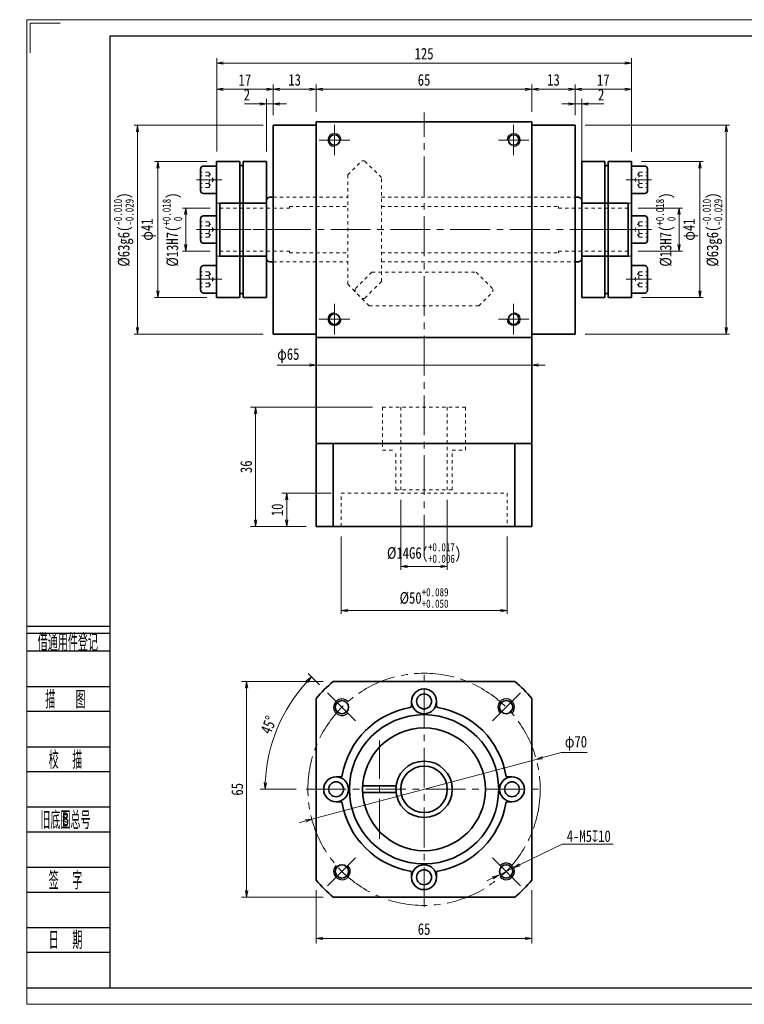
# Model space of a CAD drawing. Header units: millimetres. Extents: x -2 to 445, y 0 to 297.
# Tile 1 of 7: x -2 to 216, y 0 to 297. Entities that reach past the tile are written whole.
import ezdxf
from ezdxf.enums import TextEntityAlignment as Align

# ---------------------------------------------------------------- set-up
doc = ezdxf.new("R2010")
doc.units = ezdxf.units.MM
doc.linetypes.add('点画线', pattern=[18, 12, -2, 2, -2])
doc.linetypes.add('虚线', pattern=[2, 1, -1])
doc.layers.add('2细线层', color=4, linetype='Continuous')
doc.layers.add('6文字层', color=3, linetype='Continuous')
for name, color, linetype, lineweight in [('中心线层', 1, '点画线', 18), ('图框_外框线', 7, 'Continuous', 18), ('尺寸线层', 3, 'Continuous', 18), ('粗实线层', 7, 'Continuous', 35), ('虚线层', 6, '虚线', 18), ('虚线层_1', 6, '虚线', 18)]:
    doc.layers.add(name, color=color, linetype=linetype, lineweight=lineweight)
doc.styles.add('PC_TEXTSTYLE', font='ISOCP.SHX', dxfattribs={"width": 0.707, "bigfont": 'GBCBIG.SHX'})
doc.styles.add('宋体', font='txt', dxfattribs={"width": 0.8})
doc.dimstyles.new('A水平标注$0', dxfattribs={"dimtxt": 3.5, "dimasz": 2, "dimexe": 1.5, "dimexo": 3, "dimgap": 1.1, "dimtad": 1, "dimtoh": 1, "dimdec": 4, "dimdsep": 46, "dimtxsty": '宋体', "dimblk": 'OPEN', "dimcen": 3, "dimclrd": 3, "dimclre": 3, "dimclrt": 6, "dimadec": 0, "dimazin": 0, "dimtm": 1e-09, "dimtfac": 1, "dimtdec": 4, "dimtix": 1, "dimtmove": 0, "dimatfit": 3, "dimldrblk": 'OPEN', "dimfxl": 0, "dimlwd": 13, "dimlwe": 13, "dimarcsym": 0})
doc.dimstyles.new('D直径标注φ25', dxfattribs={"dimtxt": 3.5, "dimasz": 2, "dimexe": 1, "dimexo": 3, "dimtad": 1, "dimtoh": 1, "dimdec": 1, "dimdsep": 46, "dimtxsty": '宋体', "dimblk": 'OPEN', "dimcen": 3, "dimclrd": 3, "dimclre": 3, "dimclrt": 130, "dimadec": 0, "dimazin": 0, "dimtm": 1e-09, "dimtfac": 1, "dimtdec": 1, "dimtmove": 0, "dimatfit": 0, "dimldrblk": 'OPEN', "dimfxl": 0, "dimlwd": 13, "dimlwe": 13, "dimarcsym": 0})
doc.dimstyles.new('螺孔(M8-7H)', dxfattribs={"dimtxt": 3.5, "dimasz": 2, "dimexe": 1.25, "dimexo": 3, "dimtad": 1, "dimtoh": 1, "dimdec": 4, "dimdsep": 46, "dimtxsty": '宋体', "dimblk": 'OPEN', "dimcen": 3, "dimclrd": 3, "dimclre": 3, "dimclrt": 2, "dimadec": 0, "dimazin": 0, "dimtm": 1e-09, "dimtfac": 1, "dimtdec": 4, "dimtmove": 0, "dimatfit": 3, "dimldrblk": 'OPEN', "dimfxl": 0, "dimlwd": 9, "dimlwe": 9, "dimarcsym": 0})

# ---------------------------------------------------------------- blocks, each defined once
blk = doc.blocks.new('_Open')
at = {"color": 0, "linetype": 'ByBlock', "lineweight": -2}
for p, q in [((-1, 0.17), (0, 0)), ((-1, -0.17), (0, 0)), ((0, 0), (-1, 0))]:
    blk.add_line(p, q, dxfattribs=at)
blk = doc.blocks.new('*D21')
at = {"layer": 'Defpoints', "color": 0}
for p in [(33.33, 265.04), (74.19, 265.04), (74.19, 202.04)]:
    blk.add_point(p, dxfattribs=at)
at = {"layer": '尺寸线层', "color": 3, "lineweight": 13}
for p, q in [((71.19, 265.04), (32.33, 265.04)), ((33.33, 204.04), (33.33, 263.04)), ((71.19, 202.04), (32.33, 202.04))]:
    blk.add_line(p, q, dxfattribs=at)
at = {"layer": '尺寸线层', "color": 3, "lineweight": 13, "xscale": 2, "yscale": 2, "zscale": 2}
for p, rotation in [((33.33, 265.04), 90), ((33.33, 202.04), 270)]:
    blk.add_blockref('_Open', p, dxfattribs=dict(at, rotation=rotation))
at = {"layer": '尺寸线层', "color": 130, "insert": (29.17, 233.54), "char_height": 3.5, "attachment_point": 5, "rotation": 90, "style": '宋体'}
blk.add_mtext('{\\A1;\\A1;%%C63g6({\\H0.707107x;\\S-0.010^ -0.029;})}', dxfattribs=at)
blk = doc.blocks.new('*D22')
at = {"layer": 'Defpoints', "color": 0}
for p in [(152.19, 275.82), (87.19, 266.04), (152.19, 266.04)]:
    blk.add_point(p, dxfattribs=at)
at = {"layer": '尺寸线层', "color": 3, "lineweight": 13}
for p, q in [((87.19, 269.04), (87.19, 277.32)), ((152.19, 269.04), (152.19, 277.32)), ((89.19, 275.82), (150.19, 275.82))]:
    blk.add_line(p, q, dxfattribs=at)
at = {"layer": '尺寸线层', "color": 3, "lineweight": 13, "xscale": 2, "yscale": 2, "zscale": 2, "rotation": 180}
blk.add_blockref('_Open', (87.19, 275.82), dxfattribs=at)
at = {"layer": '尺寸线层', "color": 3, "lineweight": 13, "xscale": 2, "yscale": 2, "zscale": 2}
blk.add_blockref('_Open', (152.19, 275.82), dxfattribs=at)
at = {"layer": '尺寸线层', "color": 6, "insert": (119.69, 278.64), "char_height": 3.5, "attachment_point": 5, "style": '宋体'}
blk.add_mtext('65', dxfattribs=at)
blk = doc.blocks.new('*D23')
at = {"layer": 'Defpoints', "color": 0}
for p in [(74.19, 275.82), (74.19, 265.04), (87.19, 266.04)]:
    blk.add_point(p, dxfattribs=at)
at = {"layer": '尺寸线层', "color": 3, "lineweight": 13}
for p, q in [((74.19, 268.04), (74.19, 277.32)), ((87.19, 269.04), (87.19, 277.32)), ((85.19, 275.82), (76.19, 275.82))]:
    blk.add_line(p, q, dxfattribs=at)
at = {"layer": '尺寸线层', "color": 3, "lineweight": 13, "xscale": 2, "yscale": 2, "zscale": 2, "rotation": 180}
blk.add_blockref('_Open', (74.19, 275.82), dxfattribs=at)
at = {"layer": '尺寸线层', "color": 3, "lineweight": 13, "xscale": 2, "yscale": 2, "zscale": 2}
blk.add_blockref('_Open', (87.19, 275.82), dxfattribs=at)
at = {"layer": '尺寸线层', "color": 6, "insert": (80.69, 278.64), "char_height": 3.5, "attachment_point": 5, "style": '宋体'}
blk.add_mtext('13', dxfattribs=at)
blk = doc.blocks.new('*D24')
at = {"layer": 'Defpoints', "color": 0}
for p in [(72.19, 271.41), (74.19, 265.04), (72.19, 254.04)]:
    blk.add_point(p, dxfattribs=at)
at = {"layer": '尺寸线层', "color": 3, "lineweight": 13}
for p, q in [((65.54, 271.41), (68.19, 271.41)), ((68.19, 271.41), (70.19, 271.41)), ((72.19, 257.04), (72.19, 272.91)), ((74.19, 271.41), (72.19, 271.41)), ((74.19, 268.04), (74.19, 272.91)), ((76.19, 271.41), (78.19, 271.41))]:
    blk.add_line(p, q, dxfattribs=at)
at = {"layer": '尺寸线层', "color": 3, "lineweight": 13, "xscale": 2, "yscale": 2, "zscale": 2}
blk.add_blockref('_Open', (72.19, 271.41), dxfattribs=at)
at = {"layer": '尺寸线层', "color": 3, "lineweight": 13, "xscale": 2, "yscale": 2, "zscale": 2, "rotation": 180}
blk.add_blockref('_Open', (74.19, 271.41), dxfattribs=at)
at = {"layer": '尺寸线层', "color": 6, "insert": (66.31, 274.2), "char_height": 3.5, "attachment_point": 5, "style": '宋体'}
blk.add_mtext('2', dxfattribs=at)
blk = doc.blocks.new('*D25')
at = {"layer": 'Defpoints', "color": 0}
for p in [(165.19, 275.82), (152.19, 266.04), (165.19, 265.04)]:
    blk.add_point(p, dxfattribs=at)
at = {"layer": '尺寸线层', "color": 3, "lineweight": 13}
for p, q in [((152.19, 269.04), (152.19, 277.32)), ((165.19, 268.04), (165.19, 277.32)), ((154.19, 275.82), (163.19, 275.82))]:
    blk.add_line(p, q, dxfattribs=at)
at = {"layer": '尺寸线层', "color": 3, "lineweight": 13, "xscale": 2, "yscale": 2, "zscale": 2, "rotation": 180}
blk.add_blockref('_Open', (152.19, 275.82), dxfattribs=at)
at = {"layer": '尺寸线层', "color": 3, "lineweight": 13, "xscale": 2, "yscale": 2, "zscale": 2}
blk.add_blockref('_Open', (165.19, 275.82), dxfattribs=at)
at = {"layer": '尺寸线层', "color": 6, "insert": (158.69, 278.64), "char_height": 3.5, "attachment_point": 5, "style": '宋体'}
blk.add_mtext('13', dxfattribs=at)
blk = doc.blocks.new('*D26')
at = {"layer": 'Defpoints', "color": 0}
for p in [(167.19, 271.41), (165.19, 265.04), (167.19, 242.29)]:
    blk.add_point(p, dxfattribs=at)
at = {"layer": '尺寸线层', "color": 3, "lineweight": 13}
for p, q in [((163.19, 271.41), (161.19, 271.41)), ((165.19, 268.04), (165.19, 272.91)), ((165.19, 271.41), (167.19, 271.41)), ((167.19, 245.29), (167.19, 272.91)), ((171.19, 271.41), (169.19, 271.41)), ((173.83, 271.41), (171.19, 271.41))]:
    blk.add_line(p, q, dxfattribs=at)
at = {"layer": '尺寸线层', "color": 3, "lineweight": 13, "xscale": 2, "yscale": 2, "zscale": 2}
blk.add_blockref('_Open', (165.19, 271.41), dxfattribs=at)
at = {"layer": '尺寸线层', "color": 3, "lineweight": 13, "xscale": 2, "yscale": 2, "zscale": 2, "rotation": 180}
blk.add_blockref('_Open', (167.19, 271.41), dxfattribs=at)
at = {"layer": '尺寸线层', "color": 6, "insert": (173.06, 274.2), "char_height": 3.5, "attachment_point": 5, "style": '宋体'}
blk.add_mtext('2', dxfattribs=at)
blk = doc.blocks.new('*D27')
at = {"layer": 'Defpoints', "color": 0}
for p in [(57.19, 283.74), (57.19, 254.04), (182.19, 254.04)]:
    blk.add_point(p, dxfattribs=at)
at = {"layer": '尺寸线层', "color": 3, "lineweight": 13}
for p, q in [((57.19, 257.04), (57.19, 285.24)), ((182.19, 257.04), (182.19, 285.24)), ((180.19, 283.74), (59.19, 283.74))]:
    blk.add_line(p, q, dxfattribs=at)
at = {"layer": '尺寸线层', "color": 3, "lineweight": 13, "xscale": 2, "yscale": 2, "zscale": 2, "rotation": 180}
blk.add_blockref('_Open', (57.19, 283.74), dxfattribs=at)
at = {"layer": '尺寸线层', "color": 3, "lineweight": 13, "xscale": 2, "yscale": 2, "zscale": 2}
blk.add_blockref('_Open', (182.19, 283.74), dxfattribs=at)
at = {"layer": '尺寸线层', "color": 6, "insert": (119.69, 286.54), "char_height": 3.5, "attachment_point": 5, "style": '宋体'}
blk.add_mtext('125', dxfattribs=at)
blk = doc.blocks.new('*D34')
at = {"layer": 'Defpoints', "color": 0}
for p in [(58.19, 240.04), (47.86, 227.04), (58.19, 227.04)]:
    blk.add_point(p, dxfattribs=at)
at = {"layer": '尺寸线层', "color": 3, "lineweight": 13}
for p, q in [((55.19, 240.04), (46.86, 240.04)), ((47.86, 238.04), (47.86, 229.04)), ((55.19, 227.04), (46.86, 227.04))]:
    blk.add_line(p, q, dxfattribs=at)
at = {"layer": '尺寸线层', "color": 3, "lineweight": 13, "xscale": 2, "yscale": 2, "zscale": 2}
for p, rotation in [((47.86, 240.04), 90), ((47.86, 227.04), 270)]:
    blk.add_blockref('_Open', p, dxfattribs=dict(at, rotation=rotation))
at = {"layer": '尺寸线层', "color": 130, "insert": (43.81, 233.54), "char_height": 3.5, "attachment_point": 5, "rotation": 90, "style": '宋体'}
blk.add_mtext('{\\A1;\\A1;%%C13H7({\\H0.707107x;\\S+0.018^  0;})}', dxfattribs=at)
blk = doc.blocks.new('34fhh')
at = {"layer": '中心线层'}
blk.add_line((1.59, 0), (-6.07, 0), dxfattribs=at)
at = {"layer": '粗实线层'}
for p, q in [((-4.82, 3.31), (-4.82, -3.31)), ((0, 4.14), (-3.99, 4.14)), ((0, -4.14), (0, 4.14)), ((-3.99, -4.14), (0, -4.14))]:
    blk.add_line(p, q, dxfattribs=at)
for centre, start, end in [((-3.99, 3.31), 90, 180), ((-3.99, -3.31), 180, 270)]:
    blk.add_arc(centre, 0.828, start, end, dxfattribs=at)
at = {"layer": '虚线层'}
for p, q in [((-2.32, 2.31), (-4.82, 2.31)), ((-2.32, 1.15), (-4.82, 1.15)), ((-2.32, 2.31), (-0.99, 0)), ((-2.32, -2.31), (-0.99, 0)), ((-2.32, -1.15), (-4.82, -1.15)), ((-2.32, -2.31), (-4.82, -2.31))]:
    blk.add_line(p, q, dxfattribs=at)
for centre, radius, start, end in [((-3.47, 1.73), 1.29, 333.4349, 26.5651), ((-6.71, 0), 4.54, 345.2529, 14.7471), ((-3.47, -1.73), 1.29, 333.4349, 26.5651)]:
    blk.add_arc(centre, radius, start, end, dxfattribs=at)
blk = doc.blocks.new('234234gg')
at = {"layer": '中心线层'}
blk.add_line((-18, 0), (3, 0), dxfattribs=at)
at = {"layer": '粗实线层'}
for p, q in [((-15, -20.5), (-15, 20.5)), ((-15, 20.5), (-8, 20.5)), ((-8, -20.5), (-8, 20.5)), ((-7, -20.5), (-7, 20.5)), ((-7, 20.5), (0, 20.5)), ((0, 20.5), (0, -20.5)), ((-8, -20.5), (-15, -20.5)), ((0, -20.5), (-7, -20.5))]:
    blk.add_line(p, q, dxfattribs=at)
at = {"layer": '粗实线层', "color": 6, "linetype": '虚线', "lineweight": 18}
for p, q in [((-15, 8), (0, 8)), ((-15, -8), (0, -8))]:
    blk.add_line(p, q, dxfattribs=at)
at = {"layer": '粗实线层'}
for centre, start, end in [((-7.61, 17.08), 74.0082, 100.309), ((-7.61, -17.08), 259.691, 285.9918)]:
    blk.add_arc(centre, 2.2, start, end, dxfattribs=at)
for p in [(-15, 15), (-15, 0)]:
    blk.add_blockref('34fhh', p, dxfattribs=at)
at = {"layer": '粗实线层', "xscale": -0.9999999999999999, "rotation": 180}
blk.add_blockref('34fhh', (-15, -15), dxfattribs=at)
blk = doc.blocks.new('*D35')
at = {"layer": 'Defpoints', "color": 0}
for p in [(57.19, 254.04), (39.48, 213.04), (57.19, 213.04)]:
    blk.add_point(p, dxfattribs=at)
at = {"layer": '尺寸线层', "color": 3, "lineweight": 13}
for p, q in [((54.19, 254.04), (38.48, 254.04)), ((39.48, 252.04), (39.48, 215.04)), ((54.19, 213.04), (38.48, 213.04))]:
    blk.add_line(p, q, dxfattribs=at)
at = {"layer": '尺寸线层', "color": 3, "lineweight": 13, "xscale": 2, "yscale": 2, "zscale": 2}
for p, rotation in [((39.48, 254.04), 89.99999999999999), ((39.48, 213.04), 270)]:
    blk.add_blockref('_Open', p, dxfattribs=dict(at, rotation=rotation))
at = {"layer": '尺寸线层', "color": 130, "insert": (36.65, 233.54), "char_height": 3.5, "attachment_point": 5, "rotation": 90, "style": '宋体'}
blk.add_mtext('φ41', dxfattribs=at)
blk = doc.blocks.new('*D36')
at = {"layer": 'Defpoints', "color": 0}
for p in [(57.19, 275.82), (74.19, 265.04), (57.19, 254.04)]:
    blk.add_point(p, dxfattribs=at)
at = {"layer": '尺寸线层', "color": 3, "lineweight": 13}
for p, q in [((57.19, 257.04), (57.19, 277.32)), ((74.19, 268.04), (74.19, 277.32)), ((72.19, 275.82), (59.19, 275.82))]:
    blk.add_line(p, q, dxfattribs=at)
at = {"layer": '尺寸线层', "color": 3, "lineweight": 13, "xscale": 2, "yscale": 2, "zscale": 2, "rotation": 180}
blk.add_blockref('_Open', (57.19, 275.82), dxfattribs=at)
at = {"layer": '尺寸线层', "color": 3, "lineweight": 13, "xscale": 2, "yscale": 2, "zscale": 2}
blk.add_blockref('_Open', (74.19, 275.82), dxfattribs=at)
at = {"layer": '尺寸线层', "color": 6, "insert": (65.69, 278.63), "char_height": 3.5, "attachment_point": 5, "style": '宋体'}
blk.add_mtext('17', dxfattribs=at)
blk = doc.blocks.new('*D37')
at = {"layer": 'Defpoints', "color": 0}
for p in [(182.19, 275.82), (165.19, 265.04), (182.19, 254.04)]:
    blk.add_point(p, dxfattribs=at)
at = {"layer": '尺寸线层', "color": 3, "lineweight": 13}
for p, q in [((165.19, 268.04), (165.19, 277.32)), ((182.19, 257.04), (182.19, 277.32)), ((167.19, 275.82), (180.19, 275.82))]:
    blk.add_line(p, q, dxfattribs=at)
at = {"layer": '尺寸线层', "color": 3, "lineweight": 13, "xscale": 2, "yscale": 2, "zscale": 2, "rotation": 180}
blk.add_blockref('_Open', (165.19, 275.82), dxfattribs=at)
at = {"layer": '尺寸线层', "color": 3, "lineweight": 13, "xscale": 2, "yscale": 2, "zscale": 2}
blk.add_blockref('_Open', (182.19, 275.82), dxfattribs=at)
at = {"layer": '尺寸线层', "color": 6, "insert": (173.69, 278.63), "char_height": 3.5, "attachment_point": 5, "style": '宋体'}
blk.add_mtext('17', dxfattribs=at)
blk = doc.blocks.new('*D38')
at = {"layer": 'Defpoints', "color": 0}
for p in [(181.19, 240.04), (181.19, 227.04), (196.53, 227.04)]:
    blk.add_point(p, dxfattribs=at)
at = {"layer": '尺寸线层', "color": 3, "lineweight": 13}
for p, q in [((184.19, 240.04), (197.53, 240.04)), ((196.53, 238.04), (196.53, 229.04)), ((184.19, 227.04), (197.53, 227.04))]:
    blk.add_line(p, q, dxfattribs=at)
at = {"layer": '尺寸线层', "color": 3, "lineweight": 13, "xscale": 2, "yscale": 2, "zscale": 2}
for p, rotation in [((196.53, 240.04), 90), ((196.53, 227.04), 270)]:
    blk.add_blockref('_Open', p, dxfattribs=dict(at, rotation=rotation))
at = {"layer": '尺寸线层', "color": 130, "insert": (192.49, 233.54), "char_height": 3.5, "attachment_point": 5, "rotation": 90, "style": '宋体'}
blk.add_mtext('{\\A1;\\A1;%%C13H7({\\H0.707107x;\\S+0.018^  0;})}', dxfattribs=at)
blk = doc.blocks.new('*D39')
at = {"layer": 'Defpoints', "color": 0}
for p in [(165.19, 265.04), (210.75, 265.04), (165.19, 202.04)]:
    blk.add_point(p, dxfattribs=at)
at = {"layer": '尺寸线层', "color": 3, "lineweight": 13}
for p, q in [((168.19, 265.04), (211.75, 265.04)), ((210.75, 204.04), (210.75, 263.04)), ((168.19, 202.04), (211.75, 202.04))]:
    blk.add_line(p, q, dxfattribs=at)
at = {"layer": '尺寸线层', "color": 3, "lineweight": 13, "xscale": 2, "yscale": 2, "zscale": 2}
for p, rotation in [((210.75, 265.04), 90), ((210.75, 202.04), 270)]:
    blk.add_blockref('_Open', p, dxfattribs=dict(at, rotation=rotation))
at = {"layer": '尺寸线层', "color": 130, "insert": (206.59, 233.54), "char_height": 3.5, "attachment_point": 5, "rotation": 90, "style": '宋体'}
blk.add_mtext('{\\A1;\\A1;%%C63g6({\\H0.707107x;\\S-0.010^ -0.029;})}', dxfattribs=at)
blk = doc.blocks.new('*D40')
at = {"layer": 'Defpoints', "color": 0}
for p in [(182.19, 254.04), (182.19, 213.04), (202.81, 213.04)]:
    blk.add_point(p, dxfattribs=at)
at = {"layer": '尺寸线层', "color": 3, "lineweight": 13}
for p, q in [((185.19, 254.04), (203.81, 254.04)), ((202.81, 252.04), (202.81, 215.04)), ((185.19, 213.04), (203.81, 213.04))]:
    blk.add_line(p, q, dxfattribs=at)
at = {"layer": '尺寸线层', "color": 3, "lineweight": 13, "xscale": 2, "yscale": 2, "zscale": 2}
for p, rotation in [((202.81, 254.04), 90), ((202.81, 213.04), 270)]:
    blk.add_blockref('_Open', p, dxfattribs=dict(at, rotation=rotation))
at = {"layer": '尺寸线层', "color": 130, "insert": (199.98, 233.54), "char_height": 3.5, "attachment_point": 5, "rotation": 90, "style": '宋体'}
blk.add_mtext('φ41', dxfattribs=at)
blk = doc.blocks.new('*D43')
at = {"layer": 'Defpoints', "color": 0}
for p in [(68.91, 180.04), (107.19, 180.04), (87.19, 144.04)]:
    blk.add_point(p, dxfattribs=at)
at = {"layer": '尺寸线层', "color": 3, "lineweight": 13}
for p, q in [((104.19, 180.04), (67.41, 180.04)), ((68.91, 146.04), (68.91, 178.04)), ((84.19, 144.04), (67.41, 144.04))]:
    blk.add_line(p, q, dxfattribs=at)
at = {"layer": '尺寸线层', "color": 3, "lineweight": 13, "xscale": 2, "yscale": 2, "zscale": 2}
for p, rotation in [((68.91, 180.04), 90), ((68.91, 144.04), 270)]:
    blk.add_blockref('_Open', p, dxfattribs=dict(at, rotation=rotation))
at = {"layer": '尺寸线层', "color": 6, "insert": (66.1, 162.04), "char_height": 3.5, "attachment_point": 5, "rotation": 90, "style": '宋体'}
blk.add_mtext('36', dxfattribs=at)
blk = doc.blocks.new('*D44')
at = {"layer": 'Defpoints', "color": 0}
for p in [(87.19, 192.15), (152.19, 192.71), (152.19, 187.32)]:
    blk.add_point(p, dxfattribs=at)
at = {"layer": '尺寸线层', "color": 3, "lineweight": 13}
for p, q in [((87.19, 195.15), (87.19, 193.71)), ((152.19, 190.32), (152.19, 193.71)), ((75.4, 192.71), (83.19, 192.71)), ((83.19, 192.71), (85.19, 192.71)), ((87.19, 192.71), (152.19, 192.71)), ((154.19, 192.71), (156.19, 192.71))]:
    blk.add_line(p, q, dxfattribs=at)
at = {"layer": '尺寸线层', "color": 3, "lineweight": 13, "xscale": 2, "yscale": 2, "zscale": 2}
for p, rotation in [((87.19, 192.71), 359.9999999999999), ((152.19, 192.71), 179.9999999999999)]:
    blk.add_blockref('_Open', p, dxfattribs=dict(at, rotation=rotation))
at = {"layer": '尺寸线层', "color": 130, "insert": (78.79, 195.54), "char_height": 3.5, "attachment_point": 5, "style": '宋体'}
blk.add_mtext('φ65', dxfattribs=at)
blk = doc.blocks.new('*D45')
at = {"layer": 'Defpoints', "color": 0}
for p in [(94.69, 154.04), (78.29, 144.04), (87.19, 144.04)]:
    blk.add_point(p, dxfattribs=at)
at = {"layer": '尺寸线层', "color": 3, "lineweight": 13}
for p, q in [((91.69, 154.04), (76.79, 154.04)), ((78.29, 152.04), (78.29, 146.04)), ((84.19, 144.04), (76.79, 144.04))]:
    blk.add_line(p, q, dxfattribs=at)
at = {"layer": '尺寸线层', "color": 3, "lineweight": 13, "xscale": 2, "yscale": 2, "zscale": 2}
for p, rotation in [((78.29, 154.04), 90), ((78.29, 144.04), 270)]:
    blk.add_blockref('_Open', p, dxfattribs=dict(at, rotation=rotation))
at = {"layer": '尺寸线层', "color": 6, "insert": (75.48, 149.04), "char_height": 3.5, "attachment_point": 5, "rotation": 90, "style": '宋体'}
blk.add_mtext('10', dxfattribs=at)
blk = doc.blocks.new('*D16')
at = {"layer": 'Defpoints', "color": 0}
for p in [(153.5, 73.84), (85.87, 55.78)]:
    blk.add_point(p, dxfattribs=at)
at = {"layer": '尺寸线层', "color": 3, "lineweight": 13}
for p, q in [((161.05, 75.86), (155.43, 74.36)), ((168.88, 75.86), (161.05, 75.86)), ((85.87, 55.78), (153.5, 73.84)), ((83.94, 55.26), (82.01, 54.75))]:
    blk.add_line(p, q, dxfattribs=at)
at = {"layer": '尺寸线层', "color": 3, "lineweight": 13, "xscale": 2, "yscale": 2, "zscale": 2}
for p, rotation in [((153.5, 73.84), 194.9554122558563), ((85.87, 55.78), 14.95541225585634)]:
    blk.add_blockref('_Open', p, dxfattribs=dict(at, rotation=rotation))
at = {"layer": '尺寸线层', "color": 130, "insert": (165.46, 78.69), "char_height": 3.5, "attachment_point": 5, "style": '宋体'}
blk.add_mtext('φ70', dxfattribs=at)
blk = doc.blocks.new('*D17')
at = {"layer": 'Defpoints', "color": 0}
for p in [(92.3, 97.31), (66.21, 32.31), (92.3, 32.31)]:
    blk.add_point(p, dxfattribs=at)
at = {"layer": '尺寸线层', "color": 3, "lineweight": 13}
for p, q in [((89.3, 97.31), (64.71, 97.31)), ((66.21, 95.31), (66.21, 34.31)), ((89.3, 32.31), (64.71, 32.31))]:
    blk.add_line(p, q, dxfattribs=at)
at = {"layer": '尺寸线层', "color": 3, "lineweight": 13, "xscale": 2, "yscale": 2, "zscale": 2}
for p, rotation in [((66.21, 97.31), 89.99999999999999), ((66.21, 32.31), 270)]:
    blk.add_blockref('_Open', p, dxfattribs=dict(at, rotation=rotation))
at = {"layer": '尺寸线层', "color": 6, "insert": (63.4, 64.81), "char_height": 3.5, "attachment_point": 5, "rotation": 90, "style": '宋体'}
blk.add_mtext('65', dxfattribs=at)
blk = doc.blocks.new('*D18')
at = {"layer": 'Defpoints', "color": 0}
for p in [(90.31, 94.19), (75.43, 83.14), (99.06, 85.44), (84.19, 64.81), (155.19, 64.81)]:
    blk.add_point(p, dxfattribs=at)
at = {"layer": '尺寸线层', "color": 3, "lineweight": 13}
for p, q in [((88.19, 96.31), (84.75, 99.75)), ((81.19, 64.81), (70.28, 64.81))]:
    blk.add_line(p, q, dxfattribs=at)
blk.add_arc((119.69, 64.81), 47.91, 137.3921, 177.6079, dxfattribs=at)
at = {"layer": '尺寸线层', "color": 3, "lineweight": 13, "xscale": 2, "yscale": 2, "zscale": 2}
for p, rotation in [((85.81, 98.69), 46.19606770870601), ((71.78, 64.81), 268.8039322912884)]:
    blk.add_blockref('_Open', p, dxfattribs=dict(at, rotation=rotation))
at = {"layer": '尺寸线层', "color": 6, "insert": (72.85, 84.21), "char_height": 3.5, "attachment_point": 5, "rotation": 67.5, "style": '宋体'}
blk.add_mtext('45%%d', dxfattribs=at)
blk = doc.blocks.new('*D19')
at = {"layer": 'Defpoints', "color": 0}
for p in [(112.69, 155.04), (126.69, 155.04), (126.69, 132.01)]:
    blk.add_point(p, dxfattribs=at)
at = {"layer": '尺寸线层', "color": 3, "lineweight": 13}
for p, q in [((112.69, 152.04), (112.69, 131.01)), ((126.69, 152.04), (126.69, 131.01)), ((114.69, 132.01), (124.69, 132.01))]:
    blk.add_line(p, q, dxfattribs=at)
at = {"layer": '尺寸线层', "color": 3, "lineweight": 13, "xscale": 2, "yscale": 2, "zscale": 2, "rotation": 180}
blk.add_blockref('_Open', (112.69, 132.01), dxfattribs=at)
at = {"layer": '尺寸线层', "color": 3, "lineweight": 13, "xscale": 2, "yscale": 2, "zscale": 2}
blk.add_blockref('_Open', (126.69, 132.01), dxfattribs=at)
at = {"layer": '尺寸线层', "color": 130, "insert": (119.69, 136.05), "char_height": 3.5, "attachment_point": 5, "style": '宋体'}
blk.add_mtext('{\\A1;\\A1;%%C14G6({\\H0.707107x;\\S+0.017^ +0.006;})}', dxfattribs=at)
blk = doc.blocks.new('*D20')
at = {"layer": 'Defpoints', "color": 0}
for p in [(94.69, 144.04), (144.69, 144.04), (144.69, 118.68)]:
    blk.add_point(p, dxfattribs=at)
at = {"layer": '尺寸线层', "color": 3, "lineweight": 13}
for p, q in [((94.69, 141.04), (94.69, 117.68)), ((144.69, 141.04), (144.69, 117.68)), ((96.69, 118.68), (142.69, 118.68))]:
    blk.add_line(p, q, dxfattribs=at)
at = {"layer": '尺寸线层', "color": 3, "lineweight": 13, "xscale": 2, "yscale": 2, "zscale": 2, "rotation": 180}
blk.add_blockref('_Open', (94.69, 118.68), dxfattribs=at)
at = {"layer": '尺寸线层', "color": 3, "lineweight": 13, "xscale": 2, "yscale": 2, "zscale": 2}
blk.add_blockref('_Open', (144.69, 118.68), dxfattribs=at)
at = {"layer": '尺寸线层', "color": 130, "insert": (119.69, 122.51), "char_height": 3.5, "attachment_point": 5, "style": '宋体'}
blk.add_mtext('{\\A1;\\A1;%%C50{\\H0.707107x;\\S+0.089^ +0.050;}}', dxfattribs=at)
blk = doc.blocks.new('*D46')
at = {"layer": 'Defpoints', "color": 0}
for p in [(87.19, 37.42), (152.19, 37.42), (152.19, 19.86)]:
    blk.add_point(p, dxfattribs=at)
at = {"layer": '尺寸线层', "color": 3, "lineweight": 13}
for p, q in [((87.19, 34.42), (87.19, 18.36)), ((152.19, 34.42), (152.19, 18.36)), ((89.19, 19.86), (150.19, 19.86))]:
    blk.add_line(p, q, dxfattribs=at)
at = {"layer": '尺寸线层', "color": 3, "lineweight": 13, "xscale": 2, "yscale": 2, "zscale": 2, "rotation": 180}
blk.add_blockref('_Open', (87.19, 19.86), dxfattribs=at)
at = {"layer": '尺寸线层', "color": 3, "lineweight": 13, "xscale": 2, "yscale": 2, "zscale": 2}
blk.add_blockref('_Open', (152.19, 19.86), dxfattribs=at)
at = {"layer": '尺寸线层', "color": 6, "insert": (119.69, 22.67), "char_height": 3.5, "attachment_point": 5, "style": '宋体'}
blk.add_mtext('65', dxfattribs=at)
blk = doc.blocks.new('*D47')
at = {"color": 3, "lineweight": 9}
for p, q in [((161.34, 48.25), (148.48, 42.02)), ((176.68, 48.25), (161.34, 48.25)), ((142.18, 38.97), (146.68, 41.15)), ((140.38, 38.1), (138.58, 37.23))]:
    blk.add_line(p, q, dxfattribs=at)
at = {"layer": 'Defpoints', "color": 0}
for p in [(142.18, 38.97), (146.68, 41.15)]:
    blk.add_point(p, dxfattribs=at)
at = {"color": 3, "lineweight": 9, "xscale": 2, "yscale": 2, "zscale": 2}
for p, rotation in [((146.68, 41.15), 205.8331638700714), ((142.18, 38.97), 25.83316387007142)]:
    blk.add_blockref('_Open', p, dxfattribs=dict(at, rotation=rotation))
at = {"color": 2, "insert": (169.32, 50.66), "char_height": 3.5, "attachment_point": 5, "style": '宋体'}
blk.add_mtext('4-M5{\\famgdt|b0|i0|c0|p0;x}{10}', dxfattribs=at)

msp = doc.modelspace()

# ---------------------------------------------------------------- linework, layer by layer
at = {"layer": '2细线层'}
for p, q in [((-0.03381, 113.99332), (24.98369, 113.99332)), ((-0.03381, 111.85613), (24.98369, 111.85613)), ((-0.03381, 106.51317), (24.98369, 106.51317)), ((-0.03381, 95.82723), (24.98369, 95.82723)), ((-0.03381, 88.34707), (24.98369, 88.34707)), ((-0.03381, 77.66113), (24.98369, 77.66113)), ((-0.03381, 70.18097), (24.98369, 70.18097)), ((-0.03381, 59.49503), (24.98369, 59.49503)), ((-0.03381, 52.01487), (24.98369, 52.01487)), ((-0.03381, 41.32893), (24.98369, 41.32893)), ((-0.03381, 33.84877), (24.98369, 33.84877)), ((-0.03381, 23.16283), (24.98369, 23.16283)), ((-0.03381, 15.68268), (24.98369, 15.68268)), ((-0.03381, 4.99674), (24.98369, 4.99674))]:
    msp.add_line(p, q, dxfattribs=at)
at = {"layer": '中心线层'}
for p, q in [((119.68567, 135.53967), (119.68567, 268.81193)), ((92.68567, 255.93967), (92.68567, 265.13967)), ((146.68567, 265.13967), (146.68567, 255.93967)), ((88.08567, 260.53967), (97.28567, 260.53967)), ((142.08567, 260.53967), (151.28567, 260.53967)), ((55.56939, 233.53967), (184.42567, 233.53967)), ((92.68567, 201.93967), (92.68567, 211.13967)), ((146.68567, 211.13967), (146.68567, 201.93967)), ((97.28567, 206.53967), (88.08567, 206.53967)), ((151.28567, 206.53967), (142.08567, 206.53967)), ((119.68567, 29.31093), (119.68567, 100.31093)), ((99.05804, 85.43857), (90.3116, 94.18501)), ((140.31331, 85.43857), (149.05975, 94.18501)), ((106.22871, 49.92414), (106.22871, 79.53225)), ((84.18567, 64.81093), (155.18567, 64.81093)), ((99.05804, 44.1833), (90.3116, 35.43686)), ((140.31331, 44.1833), (149.05975, 35.43686))]:
    msp.add_line(p, q, dxfattribs=at)
msp.add_circle((119.68567, 64.81093), 35, dxfattribs=at)
at = {"layer": '图框_外框线', "color": 3}
msp.add_lwpolyline([(0, 0), (419.72594, 0), (419.72594, 296.8062), (0, 296.8062)], close=True, dxfattribs=at)
msp.add_lwpolyline([(0.99935, 286.81272), (0.99935, 295.80685), (9.99347, 295.80685)], dxfattribs=at)
at = {"layer": '图框_外框线', "color": 3, "lineweight": 25}
msp.add_lwpolyline([(24.98369, 4.99674), (414.7292, 4.99674), (414.7292, 291.80946), (24.98369, 291.80946)], close=True, dxfattribs=at)
at = {"layer": '粗实线层'}
for p, q in [((87.18567, 265.03967), (74.18567, 265.03967)), ((74.18567, 265.03967), (74.18567, 202.03967)), ((87.18567, 266.03967), (152.18567, 266.03967)), ((87.18567, 201.03967), (87.18567, 266.03967)), ((152.18567, 201.03967), (152.18567, 266.03967)), ((152.18567, 265.03967), (165.18567, 265.03967)), ((165.18567, 265.03967), (165.18567, 202.03967)), ((58.18567, 241.53967), (58.18567, 225.53967)), ((58.18567, 241.53967), (72.18567, 241.53967)), ((72.18567, 242.28967), (72.18567, 224.78967)), ((73.18567, 243.28967), (74.18567, 243.28967)), ((166.18567, 243.28967), (165.18567, 243.28967)), ((167.18567, 242.28967), (167.18567, 224.78967)), ((181.18567, 241.53967), (167.18567, 241.53967)), ((181.18567, 241.53967), (181.18567, 225.53967)), ((58.18567, 225.53967), (72.18567, 225.53967)), ((73.18567, 223.78967), (74.18567, 223.78967)), ((166.18567, 223.78967), (165.18567, 223.78967)), ((181.18567, 225.53967), (167.18567, 225.53967)), ((87.18567, 202.03967), (74.18567, 202.03967)), ((152.18567, 202.03967), (165.18567, 202.03967)), ((87.18567, 201.03967), (152.18567, 201.03967)), ((87.18567, 201.03967), (87.18567, 169.03967)), ((152.18567, 201.03967), (152.18567, 169.03967)), ((132.18567, 169.03967), (87.18567, 169.03967)), ((87.18567, 169.03967), (87.18567, 144.03967)), ((152.18567, 169.03967), (87.18567, 169.03967)), ((92.29955, 144.03967), (92.29955, 169.03967)), ((152.18567, 169.03967), (132.18567, 169.03967)), ((147.0718, 144.03967), (147.0718, 169.03967)), ((152.18567, 144.03967), (152.18567, 169.03967)), ((87.18567, 144.03967), (152.18567, 144.03967)), ((115.93567, 91.31093), (115.93567, 89.95427)), ((123.43567, 91.31093), (123.43567, 89.95427)), ((93.18567, 68.56093), (94.54234, 68.56093)), ((146.18567, 68.56093), (144.82901, 68.56093)), ((111.2447, 65.81093), (101.21272, 65.81093)), ((111.2447, 63.81093), (101.21272, 63.81093)), ((93.18567, 61.06093), (94.54234, 61.06093)), ((146.18567, 61.06093), (144.82901, 61.06093)), ((115.93567, 38.31093), (115.93567, 39.6676)), ((123.43567, 38.31093), (123.43567, 39.6676))]:
    msp.add_line(p, q, dxfattribs=at)
for points in [[(92.29955, 97.31093), (147.0718, 97.31093)], [(87.18567, 37.4248), (87.18567, 92.19706)], [(152.18567, 92.19706), (152.18567, 37.4248)], [(147.0718, 32.31093), (92.29955, 32.31093)]]:
    msp.add_lwpolyline(points, dxfattribs=at)
for centre, radius in [((92.68567, 260.53967), 1.6), ((146.68567, 260.53967), 1.6), ((92.68567, 206.53967), 1.6), ((146.68567, 206.53967), 1.6), ((119.68567, 91.31093), 3.75), ((119.68567, 91.31093), 2.25), ((94.93694, 89.55967), 2), ((144.43441, 89.55967), 2), ((119.68567, 64.81093), 22.5), ((119.68567, 64.81093), 18.5), ((119.68567, 64.81093), 8.5), ((119.68567, 64.81093), 7), ((93.18567, 64.81093), 3.75), ((146.18567, 64.81093), 3.75), ((93.18567, 64.81093), 2.25), ((146.18567, 64.81093), 2.25), ((94.93694, 40.06219), 2), ((119.68567, 38.31093), 3.75), ((144.43441, 40.06219), 2), ((119.68567, 38.31093), 2.25)]:
    msp.add_circle(centre, radius, dxfattribs=at)
at = {"layer": '粗实线层', "lineweight": 18}
for centre, start, end in [((92.68567, 260.53967), 0, 270), ((146.68567, 260.53967), 270, 180), ((92.68567, 206.53967), 90, 360), ((146.68567, 206.53967), 180, 90)]:
    msp.add_arc(centre, 2, start, end, dxfattribs=at)
at = {"layer": '粗实线层'}
for centre, radius, start, end in [((73.18567, 242.28967), 1, 90, 180), ((166.18567, 242.28967), 1, 0, 90), ((73.18567, 224.78967), 1, 180, 270), ((166.18567, 224.78967), 1, 270, 0), ((119.68567, 64.81093), 42.5, 130.1191669, 139.8808331), ((119.68567, 64.81093), 42.5, 40.1191669, 49.8808331), ((119.68567, 64.81093), 25, 99.5940695, 170.4059457), ((115.43568, 89.95426), 0.49999, 279.5932911, 0.0003078), ((123.93567, 89.95426), 0.49999, 179.9996922, 260.4067089), ((119.68567, 64.81093), 25, 9.5940543, 80.4059457), ((94.54234, 69.06092), 0.49999, 269.9996922, 350.4067089), ((144.82901, 69.06092), 0.49999, 189.5932911, 270.0003078), ((94.54234, 60.56094), 0.49999, 9.5932911, 90.0003078), ((119.68567, 64.81093), 25, 189.5940543, 260.4059457), ((119.68567, 64.81093), 25, 279.5940543, 350.4059457), ((144.82901, 60.56094), 0.49999, 89.9996922, 170.4067089), ((115.43568, 39.6676), 0.49999, 359.9996922, 80.4067089), ((123.93567, 39.6676), 0.49999, 99.5932911, 180.0003078), ((119.68567, 64.81093), 42.5, 220.1191669, 229.8808331), ((119.68567, 64.81093), 42.5, 310.1191669, 319.8808331)]:
    msp.add_arc(centre, radius, start, end, dxfattribs=at)
at = {"layer": '粗实线层', "lineweight": -2}
for centre, start, end in [((94.93694, 89.55967), 42.9532869, 315), ((144.43441, 89.55967), 312.9532869, 225), ((94.93694, 40.06219), 132.9532869, 45), ((144.43441, 40.06219), 222.9532869, 135)]:
    msp.add_arc(centre, 2.5, start, end, dxfattribs=at)
at = {"layer": '虚线层_1', "linetype": '虚线', "lineweight": 18}
for p, q in [((96.68567, 250.03967), (100.95567, 254.30967)), ((100.95567, 254.30967), (101.7441, 254.30967)), ((106.82567, 249.2281), (101.7441, 254.30967)), ((96.68567, 217.03967), (96.68567, 250.03967)), ((106.82567, 217.85124), (106.82567, 249.2281)), ((74.18567, 243.28967), (96.68567, 243.28967)), ((79.18567, 240.53967), (79.18567, 240.03967)), ((79.18567, 240.53967), (96.68567, 240.53967)), ((106.82567, 243.28967), (165.18567, 243.28967)), ((106.82567, 240.53967), (160.18567, 240.53967)), ((160.18567, 240.53967), (160.18567, 240.03967)), ((58.18567, 240.03967), (79.18567, 240.03967)), ((181.18567, 240.03967), (160.18567, 240.03967)), ((58.18567, 227.03967), (79.18567, 227.03967)), ((79.18567, 226.53967), (79.18567, 227.03967)), ((79.18567, 226.53967), (96.68567, 226.53967)), ((106.82567, 226.53967), (160.18567, 226.53967)), ((160.18567, 226.53967), (160.18567, 227.03967)), ((181.18567, 227.03967), (160.18567, 227.03967)), ((74.18567, 223.78967), (96.68567, 223.78967)), ((106.82567, 223.78967), (165.18567, 223.78967)), ((103.99725, 220.67967), (98.91567, 215.5981)), ((103.99725, 220.67967), (135.3741, 220.67967)), ((135.3741, 220.67967), (140.45567, 215.5981)), ((96.68567, 217.03967), (100.95567, 212.76967)), ((106.82567, 217.85124), (101.7441, 212.76967)), ((98.91567, 214.80967), (98.91567, 215.5981)), ((103.18567, 210.53967), (98.91567, 214.80967)), ((136.18567, 210.53967), (140.45567, 214.80967)), ((140.45567, 214.80967), (140.45567, 215.5981)), ((100.95567, 212.76967), (101.7441, 212.76967)), ((103.18567, 210.53967), (136.18567, 210.53967)), ((107.18567, 180.03967), (132.18567, 180.03967)), ((107.18567, 180.03967), (107.18567, 169.03967)), ((112.68567, 180.03967), (112.68567, 155.03967)), ((126.68567, 180.03967), (126.68567, 155.03967)), ((132.18567, 169.03967), (132.18567, 180.03967)), ((107.18567, 169.03967), (107.18567, 167.03967)), ((107.18567, 167.03967), (111.18567, 167.03967)), ((111.18567, 155.03967), (111.18567, 167.03967)), ((128.18567, 155.03967), (128.18567, 167.03967)), ((128.18567, 167.03967), (132.18567, 167.03967)), ((132.18567, 167.03967), (132.18567, 169.03967)), ((128.18567, 155.03967), (111.18567, 155.03967)), ((94.68567, 154.03967), (144.68567, 154.03967)), ((94.68567, 144.03967), (94.68567, 154.03967)), ((144.68567, 154.03967), (144.68567, 144.03967))]:
    msp.add_line(p, q, dxfattribs=at)

# ---------------------------------------------------------------- block references
at = {"layer": '粗实线层'}
msp.add_blockref('234234gg', (72.18567, 233.53967), dxfattribs=at)
at = {"layer": '粗实线层', "xscale": -1}
msp.add_blockref('234234gg', (167.18567, 233.53967), dxfattribs=at)

# ---------------------------------------------------------------- texts
at = {"layer": '6文字层', "color": 3, "style": 'PC_TEXTSTYLE'}
for s, width, p in [('借通用件登记', 0.667, (12.33927, 109.32633)), ('描   图', 0.6667, (11.62626, 92.08715)), ('校  描', 0.667, (11.62626, 73.92105)), ('旧底图总号', 0.667, (11.62626, 55.75495)), ('签  字', 0.667, (11.62626, 37.58885)), ('日  期', 0.667, (11.63292, 19.52941))]:
    msp.add_text(s, height=5.34297, dxfattribs=dict(at, width=width)).set_placement(p, align=Align.MIDDLE)
at = {"layer": '6文字层', "width": 0.707}
msp.add_text('B', height=4.27438, dxfattribs=at).set_placement((11.62626, 55.75495), align=Align.MIDDLE)

# ---------------------------------------------------------------- dimensions: what is measured, and where the dimension line sits
dim = msp.add_diameter_dim_2p(p1=(142.18424, 38.97281), p2=(146.68458, 41.15157), text='4-M<>{\\famgdt|b0|i0|c0|p0;x}{10}', dimstyle='螺孔(M8-7H)', override={"dimgap": 0.625, "dimtad": 1, "dimtih": 0, "dimtoh": 1, "dimdec": 4, "dimlfac": 1, "dimpost": '<>', "dimcen": 0, "dimse1": 0, "dimse2": 0, "dimsd1": 0, "dimsd2": 0, "dimtix": 0, "dimtofl": 1, "dimatfit": 3, "dimtvp": 0.1})
dim.commit()
dim.dimension.update_dxf_attribs({"geometry": '*D47', "text_midpoint": (169.32127, 48.24643), "dimtype": 163})
at = {"layer": '尺寸线层'}
for base, p1, p2, picture, middle in [((57.18567, 283.737), (182.18567, 254.03967), (57.18567, 254.03967), '*D27', (119.68567, 286.53812)), ((57.18567, 275.82441), (74.18567, 265.03967), (57.18567, 254.03967), '*D36', (65.68567, 278.62553)), ((74.18567, 275.82441), (87.18567, 266.03967), (74.18567, 265.03967), '*D23', (80.68567, 278.6353)), ((152.18567, 275.82441), (87.18567, 266.03967), (152.18567, 266.03967), '*D22', (119.68567, 278.6353)), ((165.18567, 275.82441), (152.18567, 266.03967), (165.18567, 265.03967), '*D25', (158.68567, 278.6353)), ((182.18567, 275.82441), (165.18567, 265.03967), (182.18567, 254.03967), '*D37', (173.68567, 278.62553)), ((152.18567, 19.85503), (87.18567, 37.4248), (152.18567, 37.4248), '*D46', (119.68567, 22.66593))]:
    dim = msp.add_linear_dim(base=base, p1=p1, p2=p2, dimstyle='A水平标注$0', override={"dimblk": 'Open', "dimtfill": 1, "dimtfillclr": 256}, dxfattribs=at)
    dim.commit()
    dim.dimension.update_dxf_attribs({"geometry": picture, "text_midpoint": middle})
for base, p1, p2, dimstyle, override, picture, middle in [((72.18567, 271.4128), (74.18567, 265.03967), (72.18567, 254.03967), 'A水平标注$0', {"dimblk": 'Open', "dimtfill": 1, "dimtfillclr": 256}, '*D24', (66.31137, 271.4128)), ((167.18567, 271.4128), (165.18567, 265.03967), (167.18567, 242.28967), 'A水平标注$0', {"dimblk": 'Open', "dimtfill": 1, "dimtfillclr": 256}, '*D26', (173.05997, 271.4128)), ((152.18567, 192.70984), (87.18567, 192.15402), (152.18567, 187.31595), 'D直径标注φ25', {"dimgap": 1, "dimpost": 'φ<>'}, '*D44', (78.79126, 192.70984))]:
    dim = msp.add_linear_dim(base=base, p1=p1, p2=p2, dimstyle=dimstyle, override=override, dxfattribs=at)
    dim.commit()
    dim.dimension.update_dxf_attribs({"geometry": picture, "text_midpoint": middle, "dimtype": 160})
for base, p1, p2, picture, middle in [((33.33451, 265.03967), (74.18567, 202.03967), (74.18567, 265.03967), '*D21', (29.17006, 233.53967)), ((210.75346, 265.03967), (165.18567, 202.03967), (165.18567, 265.03967), '*D39', (206.589, 233.53967))]:
    dim = msp.add_linear_dim(base=base, p1=p1, p2=p2, angle=90, text='{\\A1;\\A1;%%C63g6({\\H0.707107x;\\S-0.010^ -0.029;})}', dimstyle='D直径标注φ25', override={"dimgap": 1, "dimpost": 'φ<>', "dimtp": -0.01, "dimtm": 0.029, "dimtdec": 3, "dimtzin": 8}, dxfattribs=at)
    dim.commit()
    dim.dimension.update_dxf_attribs({"geometry": picture, "text_midpoint": middle})
for base, p1, p2, angle, dimstyle, override, picture, middle in [((39.48074, 213.03967), (57.18567, 254.03967), (57.18567, 213.03967), 270, 'D直径标注φ25', {"dimgap": 1, "dimpost": 'φ<>'}, '*D35', (36.65252, 233.53967)), ((202.81102, 213.03967), (182.18567, 254.03967), (182.18567, 213.03967), 270, 'D直径标注φ25', {"dimgap": 1, "dimpost": 'φ<>'}, '*D40', (199.98281, 233.53967)), ((68.90735, 180.03967), (87.18567, 144.03967), (107.18567, 180.03967), 90, 'A水平标注$0', {"dimblk": 'Open', "dimtfill": 1, "dimtfillclr": 256}, '*D43', (66.09646, 162.03967)), ((78.28819, 144.03967), (94.68567, 154.03967), (87.18567, 144.03967), 270, 'A水平标注$0', {"dimblk": 'Open', "dimtfill": 1, "dimtfillclr": 256}, '*D45', (75.47729, 149.03967)), ((66.2145, 32.31093), (92.29955, 97.31093), (92.29955, 32.31093), 270, 'A水平标注$0', {"dimblk": 'Open', "dimtfill": 1, "dimtfillclr": 256}, '*D17', (63.4036, 64.81093))]:
    dim = msp.add_linear_dim(base=base, p1=p1, p2=p2, angle=angle, dimstyle=dimstyle, override=override, dxfattribs=at)
    dim.commit()
    dim.dimension.update_dxf_attribs({"geometry": picture, "text_midpoint": middle})
for base, p1, p2, picture, middle in [((47.85941, 227.03967), (58.18567, 240.03967), (58.18567, 227.03967), '*D34', (47.85941, 233.53967)), ((196.53455, 227.03967), (181.18567, 240.03967), (181.18567, 227.03967), '*D38', (196.53455, 233.53967))]:
    dim = msp.add_linear_dim(base=base, p1=p1, p2=p2, angle=270, text='{\\A1;\\A1;%%C13H7({\\H0.707107x;\\S+0.018^  0;})}', dimstyle='D直径标注φ25', override={"dimgap": 1, "dimpost": 'φ<>', "dimtp": 0.018, "dimtm": 0, "dimtdec": 3, "dimtzin": 8}, dxfattribs=at)
    dim.commit()
    dim.dimension.update_dxf_attribs({"geometry": picture, "text_midpoint": middle, "dimtype": 160})
dim = msp.add_linear_dim(base=(126.68567, 132.00716), p1=(112.68567, 155.03967), p2=(126.68567, 155.03967), text='{\\A1;\\A1;%%C14G6({\\H0.707107x;\\S+0.017^ +0.006;})}', dimstyle='D直径标注φ25', override={"dimgap": 1, "dimpost": 'φ<>', "dimtp": 0.017, "dimtm": -0.006, "dimtdec": 3, "dimtzin": 8}, dxfattribs=at)
dim.commit()
dim.dimension.update_dxf_attribs({"geometry": '*D19', "text_midpoint": (119.68567, 132.00716), "dimtype": 160})
dim = msp.add_linear_dim(base=(144.68567, 118.67937), p1=(94.68567, 144.03967), p2=(144.68567, 144.03967), text='{\\A1;\\A1;%%C50{\\H0.707107x;\\S+0.089^ +0.050;}}', dimstyle='D直径标注φ25', override={"dimgap": 1, "dimpost": 'φ<>', "dimtp": 0.089, "dimtm": -0.05, "dimtdec": 3, "dimtzin": 8}, dxfattribs=at)
dim.commit()
dim.dimension.update_dxf_attribs({"geometry": '*D20', "text_midpoint": (119.68567, 122.51142)})
dim = msp.add_angular_dim_2l(base=(75.42543, 83.14412), line1=((84.18567, 64.81093), (155.18567, 64.81093)), line2=((99.05804, 85.43857), (90.3116, 94.18501)), dimstyle='A水平标注$0', override={"dimblk": 'Open', "dimtfill": 1, "dimtfillclr": 256}, dxfattribs=at)
dim.commit()
dim.dimension.update_dxf_attribs({"geometry": '*D18', "text_midpoint": (72.84657, 84.21232)})
dim = msp.add_diameter_dim_2p(p1=(85.87123, 55.77858), p2=(153.50012, 73.84329), dimstyle='D直径标注φ25', override={"dimgap": 1, "dimpost": 'φ<>'}, dxfattribs=at)
dim.commit()
dim.dimension.update_dxf_attribs({"geometry": '*D16', "text_midpoint": (161.04603, 75.85891), "dimtype": 163})

doc.saveas('drawing.dxf')
